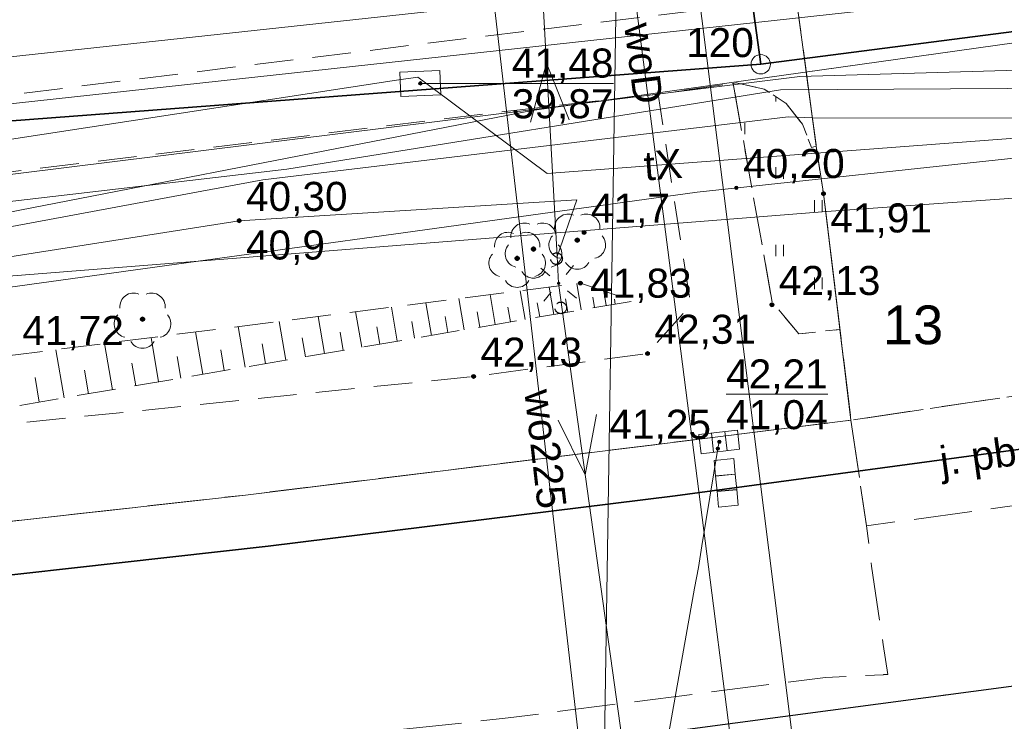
# Model space of a CAD drawing. Header units: millimetres. Extents: x 6503307 to 6504695, y 5886099 to 5887123.
# Tile 47 of 77: x 6504098 to 6504124, y 5886194 to 5886212. Entities that reach past the tile are written whole.
import ezdxf
from ezdxf.enums import TextEntityAlignment as Align

# ---------------------------------------------------------------- set-up
doc = ezdxf.new("R2010")
doc.units = ezdxf.units.MM
for name, pattern in [('EGBG08_01_1000', [24, 12, 0, 12, 0]), ('EGBU01', [2, 0.5, -0.5, 0.5, -0.5]), ('OTKC_A05', [1.5, 1, -0.5]), ('OTKJ_A05', [2, 1.5, -0.5]), ('OTKU_A05', [2, 1.5, -0.5]), ('OTRK_A05', [1.5, 1, -0.5]), ('OTZT_A05', [1.5, 1, -0.5])]:
    doc.linetypes.add(name, pattern=pattern)
for name, color, linetype, lineweight in [('Działki', 18, 'Continuous', 0), ('isa_V10520003E16E075_TUsr', 7, 'Continuous', 25), ('isa_V10520003E16E075_TUsr_19165818BF56C1D4', 5, 'OTKJ_A05', 25), ('Komunikacja (linie)', 18, 'Continuous', 0), ('Komunikacja (obszary)', 18, 'Continuous', 0), ('Pikiety', 18, 'Continuous', 0), ('Przewody elektroenergetyczne', 1, 'Continuous', 0), ('Przewody wodociągowe', 5, 'Continuous', 0), ('Punkty graniczne', 18, 'Continuous', 0), ('Punkty graniczne - numery', 7, 'Continuous', 0), ('Skarpy', 18, 'Continuous', 0), ('Urządzenia towarzyszące (linie)', 18, 'Continuous', 0), ('Zagospodarowanie terenu (obszary)', 18, 'Continuous', 0)]:
    doc.layers.add(name, color=color, linetype=linetype, lineweight=lineweight)
for name, color, linetype, lineweight, true_color in [('Przewody kanalizacyjne', 7, 'Continuous', 0, 0x803300), ('Przewody telekomunikacyjne', 7, 'Continuous', 0, 0xff9100), ('Punkty o określonej wysokości', 7, 'Continuous', 0, 0x803300), ('Symbole liniowe', 7, 'Continuous', 0, 0x0a0909), ('Urządzenia towarzyszące (obszary)', 7, 'Continuous', 0, 0xff9100), ('Urządzenia związane z siecią (linie)', 7, 'Continuous', 0, 0x803300), ('Urządzenia związane z siecią (punkty)', 7, 'Continuous', 0, 0x803300), ('Użytki gruntowe', 7, 'Continuous', 0, 0x008000), ('Zagospodarowanie terenu (punkty)', 7, 'Continuous', 0, 0x008000)]:
    doc.layers.add(name, color=color, linetype=linetype, lineweight=lineweight, true_color=true_color)
doc.styles.add('DOMYSLNA_CZCIONKA', font='arial.ttf')

# ---------------------------------------------------------------- blocks, each defined once
blk = doc.blocks.new('OTRN_P05')
at = {"layer": 'isa_V10520003E16E075_TUsr', "true_color": 0x0a0909}
h = blk.add_hatch(color=18, dxfattribs=at)
h.dxf.hatch_style = 1
h.paths.add_polyline_path([(0.09, 0, 1), (-0.09, 0, 1)])
at = {"layer": 'isa_V10520003E16E075_TUsr', "color": 18, "true_color": 0x0a0909}
blk.add_lwpolyline([(0.09, 0, 1), (-0.09, 0, 1)], format="xyb", close=True, dxfattribs=at)
at = {"layer": 'isa_V10520003E16E075_TUsr_19165818BF56C1D4', "color": 18, "true_color": 0x0a0909}
blk.add_circle((0, 0), 0.09, dxfattribs=at)
blk = doc.blocks.new('OTRS_P05')
at = {"layer": 'isa_V10520003E16E075_TUsr', "true_color": 0x0a0909}
h = blk.add_hatch(color=18, dxfattribs=at)
h.dxf.hatch_style = 1
h.paths.add_polyline_path([(0.09, 0, 1), (-0.09, 0, 1)])
at = {"layer": 'isa_V10520003E16E075_TUsr', "color": 18, "true_color": 0x0a0909}
blk.add_lwpolyline([(0.09, 0, 1), (-0.09, 0, 1)], format="xyb", close=True, dxfattribs=at)
at = {"layer": 'isa_V10520003E16E075_TUsr_19165818BF56C1D4', "color": 18, "true_color": 0x0a0909}
blk.add_circle((0, 0), 0.09, dxfattribs=at)
blk = doc.blocks.new('OTZL_P05')
at = {"layer": 'isa_V10520003E16E075_TUsr', "true_color": 0x008000}
h = blk.add_hatch(color=96, dxfattribs=at)
h.dxf.hatch_style = 1
h.paths.add_polyline_path([(0.1, 0, 1), (-0.1, 0, 1)])
h.paths.add_polyline_path([(0.01, 0, 1), (-0.01, 0, 1)], flags=16)
at = {"color": 96, "linetype": 'Continuous', "lineweight": 18, "true_color": 0x008000}
blk.add_circle((0, 0), 0.01, dxfattribs=at)
for centre, start, end in [((-0.47, 0.647), 66, 186), ((0.47, 0.647), 354, 114), ((-0.761, -0.247), 138, 258), ((0.761, -0.247), 282, 42), ((0, -0.8), 210, 330)]:
    blk.add_arc(centre, 0.7, start, end, dxfattribs=at)
at = {"layer": 'isa_V10520003E16E075_TUsr', "color": 96, "true_color": 0x008000}
for points in [[(0.1, 0, 1), (-0.1, 0, 1)], [(0.01, 0, 1), (-0.01, 0, 1)]]:
    blk.add_lwpolyline(points, format="xyb", close=True, dxfattribs=at)
at = {"layer": 'isa_V10520003E16E075_TUsr_19165818BF56C1D4', "color": 96, "true_color": 0x008000}
blk.add_circle((0, 0), 0.1, dxfattribs=at)
blk = doc.blocks.new('SUUS06')
at = {"color": 36, "lineweight": 18, "true_color": 0x803300}
for p, q in [((-0.68, 0.884), (0.68, 0.884)), ((-0.68, -0.816), (-0.68, 0.884)), ((0.68, 0.884), (0.68, -0.816)), ((0.68, -0.816), (-0.68, -0.816))]:
    blk.add_line(p, q, dxfattribs=at)
blk = doc.blocks.new('SUEO_MP05')
at = {"layer": 'isa_V10520003E16E075_TUsr', "linetype": 'EGBG08_01_1000', "lineweight": 18, "true_color": 0x000000}
h = blk.add_hatch(color=18, dxfattribs=at)
h.dxf.hatch_style = 1
h.paths.add_polyline_path([(0.09, 0, 1), (-0.09, 0, 1)])
at = {"layer": 'isa_V10520003E16E075_TUsr', "color": 18, "linetype": 'EGBG08_01_1000', "lineweight": 18, "true_color": 0x0a0909}
blk.add_lwpolyline([(0.09, 0, 1), (-0.09, 0, 1)], format="xyb", close=True, dxfattribs=at)
at = {"layer": 'isa_V10520003E16E075_TUsr_19165818BF56C1D4', "color": 18, "linetype": 'EGBG08_01_1000', "lineweight": 18, "true_color": 0x0a0909}
for p, q in [((-1.414, 1.416), (-0.708, 0.708)), ((0.706, 0.708), (1.413, 1.416)), ((-1.414, -1.414), (-0.706, -0.708)), ((1.413, -1.414), (0.705, -0.708))]:
    blk.add_line(p, q, dxfattribs=at)
blk.add_circle((0, 0), 0.09, dxfattribs=at)
blk = doc.blocks.new('SUPN_P05')
at = {"layer": 'isa_V10520003E16E075_TUsr_19165818BF56C1D4', "color": 18, "true_color": 0x0a0909}
blk.add_circle((0, 0), 0.5, dxfattribs=at)
blk = doc.blocks.new('SUKK_P05')
at = {"color": 36, "linetype": 'Continuous', "lineweight": 18, "true_color": 0x803300}
for p, q in [((-1, 0.5), (-1, -0.5)), ((1, 0.5), (-1, 0.5)), ((-0.35, 0.5), (-0.35, -0.5)), ((0.35, 0.5), (0.35, -0.5)), ((1, -0.5), (1, 0.5)), ((-1, -0.5), (1, -0.5))]:
    blk.add_line(p, q, dxfattribs=at)
blk = doc.blocks.new('SUPS01_05')
at = {"lineweight": 18, "true_color": 0x803300}
h = blk.add_hatch(color=36, dxfattribs=at)
h.dxf.hatch_style = 1
h.paths.add_polyline_path([(-0.09, 0, 1), (0.09, 0, 1)])
at = {"color": 18, "lineweight": 18, "true_color": 0x0a0909}
blk.add_circle((0, 0), 0.09, dxfattribs=at)
blk = doc.blocks.new('SUPS01_03')
at = {"lineweight": 18, "true_color": 0xff0000}
h = blk.add_hatch(color=1, dxfattribs=at)
h.dxf.hatch_style = 1
h.paths.add_polyline_path([(0.09, 0, 1), (-0.09, 0, 1)])
at = {"color": 18, "lineweight": 18, "true_color": 0x0a0909}
blk.add_circle((0, 0), 0.09, dxfattribs=at)
blk = doc.blocks.new('SUPS01_07')
at = {"lineweight": 18, "true_color": 0xff9100}
h = blk.add_hatch(color=30, dxfattribs=at)
h.dxf.hatch_style = 1
h.paths.add_polyline_path([(0.09, 0, 1), (-0.09, 0, 1)])
at = {"color": 18, "lineweight": 18, "true_color": 0x0a0909}
blk.add_circle((0, 0), 0.09, dxfattribs=at)
blk = doc.blocks.new('EGPG_PS05')
at = {"color": 18, "linetype": 'Continuous', "lineweight": 18, "true_color": 0x000000}
blk.add_circle((0, 0), 0.5, dxfattribs=at)

msp = doc.modelspace()

# ---------------------------------------------------------------- hatches: boundary and pattern name
at = {"layer": 'Zagospodarowanie terenu (obszary)'}
h = msp.add_hatch(dxfattribs=at)
h.set_pattern_fill('OTZT', color=0, scale=0.2, style=0, pattern_type=0)
h.set_pattern_definition([(90, (6504116.8418, 5886205.307), (-2, 1e-16), [0.3, -1.7]), (90, (6504117.0418, 5886205.307), (-2, 1e-16), [0.3, -1.7]), (90, (6504117.8418, 5886204.157), (-2, 1e-16), [0.3, -1.7]), (90, (6504118.0418, 5886204.157), (-2, 1e-16), [0.3, -1.7])])
h.paths.add_polyline_path([(6504116.74178, 5886210.62323), (6504117.75399, 5886204.96706), (6504118.43399, 5886204.15706), (6504119.4996, 5886204.27035), (6504119.07399, 5886207.77706), (6504118.88539, 5886209.00154), (6504118.76399, 5886208.96706), (6504118.53399, 5886209.56706), (6504118.11399, 5886210.10706), (6504117.54399, 5886210.47706), (6504116.82399, 5886210.63706)], flags=0)

# ---------------------------------------------------------------- linework, layer by layer
at = {"layer": 'Działki', "color": 0, "linetype": 'Continuous', "lineweight": 25, "flags": 128}
msp.add_lwpolyline([(6504103.31399, 5886328.10706), (6504104.79399, 5886310.15706), (6504105.38399, 5886304.29706), (6504105.51399, 5886303.03706), (6504106.73399, 5886292.16706), (6504108.70399, 5886274.44706), (6504116.09399, 5886220.95706), (6504117.45399, 5886211.11706), (6504125.85399, 5886212.20706), (6504124.60399, 5886221.90706), (6504122.28399, 5886238.81706), (6504120.88399, 5886249.30706), (6504120.02399, 5886255.71706), (6504118.23399, 5886269.47706), (6504117.44399, 5886275.37706), (6504115.12399, 5886293.28706), (6504114.48399, 5886299.31706), (6504113.97399, 5886304.06706), (6504113.28399, 5886310.97706), (6504111.74399, 5886328.63706)], dxfattribs=at)
for points in [[(6504058.38399, 5886215.16706), (6504058.77399, 5886206.67706), (6504117.45399, 5886211.11706), (6504116.09399, 5886220.95706), (6504108.70399, 5886274.44706), (6504106.73399, 5886292.16706), (6504105.51399, 5886303.03706), (6504105.38399, 5886304.29706), (6504102.90399, 5886304.31706), (6504108.71399, 5886220.35706), (6504058.38399, 5886215.16706)], [(6504247.08399, 5886228.94706), (6504125.85399, 5886212.20706), (6504117.45399, 5886211.11706), (6504058.77399, 5886206.67706), (6504017.71399, 5886203.66706), (6503987.94399, 5886205.41706), (6503988.00399, 5886190.43706), (6503994.83399, 5886190.15706), (6504039.97399, 5886189.48706), (6504059.51399, 5886190.36706), (6504105.72399, 5886192.63706), (6504227.12399, 5886208.77706), (6504247.35399, 5886211.68706), (6504247.08399, 5886228.94706)]]:
    msp.add_lwpolyline(points, close=True, dxfattribs=at)
at = {"layer": 'Komunikacja (linie)', "color": 0, "linetype": 'Continuous', "lineweight": 18, "flags": 128}
for points in [[(6504119.07399, 5886207.77706), (6504118.88539, 5886209.00154), (6504118.13744, 5886214.57431), (6504118.01399, 5886215.82706), (6504117.88399, 5886216.80706), (6504117.75399, 5886217.79706), (6504116.69399, 5886224.92706), (6504115.83399, 5886230.82706), (6504115.77399, 5886231.15706), (6504115.51399, 5886231.60706), (6504115.14399, 5886231.94706)], [(6504119.07399, 5886207.77706), (6504119.78399, 5886201.92706), (6504115.04899, 5886201.33506), (6504104.15899, 5886199.99506), (6504094.81899, 5886198.94606)]]:
    msp.add_lwpolyline(points, dxfattribs=at)
at = {"layer": 'Komunikacja (linie)', "color": 0, "linetype": 'Continuous', "lineweight": 35, "flags": 128}
msp.add_lwpolyline([(6503996.29587, 5886177.68921), (6504001.54399, 5886179.69706), (6504010.74597, 5886183.28137), (6504019.52234, 5886186.69753), (6504023.71039, 5886188.28284), (6504027.79473, 5886189.52346), (6504030.57119, 5886190.18017), (6504033.52399, 5886190.68706), (6504037.40399, 5886191.15706), (6504041.81662, 5886191.64075), (6504055.85899, 5886193.23106), (6504081.97199, 5886196.12606), (6504104.74399, 5886198.67706), (6504115.24899, 5886199.97606), (6504128.49799, 5886201.76606), (6504144.55199, 5886204.07506), (6504165.27499, 5886206.95306), (6504189.87699, 5886210.30206), (6504209.92199, 5886213.02706)], dxfattribs=at)
at = {"layer": 'Komunikacja (obszary)', "color": 0, "linetype": 'OTKJ_A05', "lineweight": 18, "flags": 128}
for points in [[(6504101.76399, 5886378.53706), (6504102.17399, 5886374.82706), (6504102.51399, 5886371.44706), (6504102.75399, 5886367.23706), (6504102.87399, 5886365.62706), (6504104.55399, 5886341.27706), (6504104.65399, 5886340.29706), (6504105.06399, 5886333.84706), (6504105.13399, 5886332.77706), (6504105.80399, 5886322.20706), (6504105.86399, 5886321.22706), (6504106.07399, 5886316.21706), (6504106.38399, 5886312.07706), (6504106.65399, 5886307.92706), (6504106.78399, 5886305.63706), (6504107.10399, 5886301.83706), (6504107.47399, 5886298.00706), (6504107.59399, 5886297.12706), (6504109.25399, 5886283.10706), (6504110.49399, 5886272.85706), (6504111.24399, 5886266.41706), (6504112.57399, 5886255.37706), (6504113.47399, 5886248.43706), (6504113.49399, 5886248.06706), (6504113.76399, 5886245.19706), (6504114.45399, 5886240.81706), (6504115.77399, 5886231.15706), (6504115.83399, 5886230.82706), (6504116.69399, 5886224.92706), (6504117.75399, 5886217.79706), (6504117.88399, 5886216.80706), (6504118.01399, 5886215.82706), (6504118.13744, 5886214.57431), (6504118.88539, 5886209.00154), (6504119.07399, 5886207.77706), (6504119.78399, 5886201.92706), (6504125.70399, 5886202.80706), (6504125.29399, 5886206.84706), (6504123.91399, 5886218.03706), (6504123.32399, 5886219.13706), (6504122.89399, 5886220.64706), (6504121.32399, 5886231.73706), (6504120.59399, 5886237.05706), (6504118.51399, 5886252.97706), (6504117.72399, 5886259.31706), (6504116.80399, 5886266.72706), (6504116.82399, 5886267.78706), (6504117.16399, 5886268.72706), (6504117.67399, 5886269.24706), (6504118.11399, 5886269.57706), (6504117.47399, 5886275.16706), (6504116.65399, 5886275.62706), (6504115.99399, 5886276.34706), (6504115.70399, 5886276.89706), (6504115.48399, 5886277.89706), (6504114.87399, 5886282.96706), (6504114.74399, 5886284.08706), (6504114.27399, 5886287.81706), (6504113.46399, 5886295.39706), (6504113.23399, 5886297.69706), (6504113.07399, 5886299.53706), (6504112.40399, 5886305.76706), (6504111.84399, 5886315.83706), (6504111.42399, 5886321.78706), (6504110.61399, 5886335.31706), (6504110.31399, 5886340.00706), (6504109.92399, 5886345.01706), (6504109.66399, 5886348.75706), (6504108.69399, 5886363.16706), (6504108.70399, 5886364.15706), (6504108.78399, 5886364.84706), (6504108.98399, 5886365.55706), (6504109.10399, 5886366.08706), (6504108.22399, 5886376.94706), (6504108.49399, 5886376.60706), (6504108.22399, 5886377.12706), (6504107.98399, 5886377.48706), (6504107.71399, 5886378.02706), (6504107.49399, 5886378.73706), (6504107.30399, 5886379.36706), (6504107.24399, 5886379.86706), (6504101.76399, 5886378.53706)], [(6504119.78399, 5886201.92706), (6504120.18399, 5886199.19706), (6504126.12399, 5886200.01706), (6504125.70399, 5886202.80706), (6504119.78399, 5886201.92706)]]:
    msp.add_lwpolyline(points, close=True, dxfattribs=at)
at = {"layer": 'Komunikacja (obszary)', "color": 0, "linetype": 'OTKC_A05', "lineweight": 18, "flags": 128}
for points in [[(6503986.06399, 5886198.82706), (6503983.21399, 5886199.59706), (6503977.64399, 5886201.32706), (6503977.43399, 5886199.28706), (6503980.49399, 5886198.29706), (6503982.45399, 5886197.76706), (6503984.81399, 5886197.00706), (6503985.82399, 5886196.83706), (6503986.99734, 5886196.62317), (6503990.31399, 5886196.31706), (6503993.72399, 5886196.45706), (6503996.75399, 5886196.74706), (6504011.47399, 5886198.36706), (6504033.93399, 5886200.85706), (6504037.87399, 5886201.38706), (6504040.85399, 5886201.96706), (6504046.07399, 5886203.35706), (6504050.54399, 5886204.30706), (6504053.95399, 5886204.82706), (6504058.47399, 5886205.08706), (6504066.51399, 5886205.18706), (6504070.11399, 5886205.25706), (6504076.30399, 5886205.74706), (6504085.57471, 5886206.83119), (6504087.56845, 5886207.07073), (6504097.82399, 5886208.30706), (6504110.68399, 5886209.87706), (6504114.80399, 5886210.34706), (6504116.74178, 5886210.62323), (6504116.82399, 5886210.63706), (6504117.54399, 5886210.47706), (6504118.11399, 5886210.10706), (6504118.53399, 5886209.56706), (6504118.76399, 5886208.96706), (6504118.88539, 5886209.00154), (6504118.13744, 5886214.57431), (6504118.00871, 5886214.5349), (6504117.89727, 5886214.03258), (6504117.61399, 5886213.44706), (6504117.14533, 5886212.97376), (6504116.53399, 5886212.60706), (6504116.48117, 5886212.59072), (6504114.43399, 5886212.33706), (6504110.21399, 5886211.82706), (6504097.58399, 5886210.26706), (6504087.34654, 5886209.11735), (6504085.34966, 5886208.8299), (6504076.03399, 5886207.76706), (6504069.80399, 5886207.26706), (6504066.64399, 5886207.17706), (6504058.56399, 5886207.07706), (6504053.86399, 5886206.79706), (6504050.35399, 5886206.31706), (6504045.58399, 5886205.34706), (6504040.22399, 5886203.90706), (6504037.62399, 5886203.38706), (6504034.48399, 5886202.94706), (6504011.17399, 5886200.35706), (6503996.08399, 5886198.70706), (6503993.53399, 5886198.45706), (6503990.14399, 5886198.33706), (6503989.11399, 5886198.40706), (6503986.06399, 5886198.82706)], [(6504119.78399, 5886201.92706), (6504119.4996, 5886204.27035), (6504118.43399, 5886204.15706), (6504117.75399, 5886204.96706), (6504116.74178, 5886210.62323), (6504114.80399, 5886210.34706), (6504115.64399, 5886204.89706), (6504114.53399, 5886203.64706), (6504110.04399, 5886203.05706), (6504097.24899, 5886201.74506), (6504097.17899, 5886202.15506), (6504094.84799, 5886201.89706), (6504089.08799, 5886201.25906), (6504089.12799, 5886200.85906), (6504088.29799, 5886200.77906), (6504086.17799, 5886200.60906), (6504086.18799, 5886200.30906), (6504056.01799, 5886196.94906), (6504056.20799, 5886194.86906), (6504056.29799, 5886194.61906), (6504094.84799, 5886198.95006), (6504104.15899, 5886199.99506), (6504115.04899, 5886201.33506), (6504119.78399, 5886201.92706)]]:
    msp.add_lwpolyline(points, close=True, dxfattribs=at)
at = {"layer": 'Komunikacja (obszary)', "color": 0, "linetype": 'OTKU_A05', "lineweight": 18, "flags": 128}
msp.add_lwpolyline([(6504056.29799, 5886194.61906), (6504056.95799, 5886188.24906), (6504094.81888, 5886192.50679), (6504110.93399, 5886194.23706), (6504119.12399, 5886195.28706), (6504120.62445, 5886195.3523), (6504120.6242, 5886195.35593), (6504120.73399, 5886195.35706), (6504120.61348, 5886196.13346), (6504120.31399, 5886198.15706), (6504120.18399, 5886199.19706), (6504119.78399, 5886201.92706), (6504115.04899, 5886201.33506), (6504104.15899, 5886199.99506), (6504094.84799, 5886198.95006), (6504056.29799, 5886194.61906)], close=True, dxfattribs=at)
at = {"layer": 'Przewody elektroenergetyczne', "color": 1, "linetype": 'Continuous', "lineweight": 18, "true_color": 0xff0000, "flags": 128}
for points in [[(6504165.66399, 5886271.17706), (6504165.59399, 5886273.49706), (6504164.40399, 5886274.34706), (6504160.72399, 5886274.01706), (6504156.63399, 5886273.65706), (6504152.12399, 5886273.24706), (6504151.33399, 5886270.49706), (6504118.43399, 5886267.36706), (6504117.66399, 5886266.73706), (6504123.25399, 5886225.09706), (6504123.55399, 5886222.87706), (6504125.03399, 5886211.81706), (6504111.55399, 5886209.92706), (6504094.83399, 5886206.66706), (6504089.27399, 5886205.58706), (6504063.25399, 5886203.14706), (6504037.77399, 5886200.91706), (6504027.14399, 5886200.43706), (6504020.49399, 5886200.87706), (6504002.42399, 5886200.74706), (6503977.65399, 5886201.06706)], [(6504106.88399, 5886273.89706), (6504110.31399, 5886240.10706), (6504112.20399, 5886206.15706)], [(6504094.81399, 5886207.86706), (6504118.46399, 5886210.79706), (6504143.05399, 5886211.51706), (6504165.70399, 5886214.63706), (6504169.76399, 5886215.05706), (6504174.00399, 5886215.49706), (6504179.27399, 5886216.04706), (6504204.38399, 5886220.24706), (6504219.03399, 5886222.02706), (6504227.54399, 5886222.87706), (6504235.53399, 5886223.29706), (6504245.88399, 5886224.82706), (6504247.96399, 5886225.09706), (6504259.94399, 5886226.65706), (6504281.49399, 5886229.47706), (6504295.66399, 5886231.65706), (6504314.10399, 5886233.93706), (6504330.40399, 5886236.00706)], [(6504261.23399, 5886225.57706), (6504259.94399, 5886225.44706), (6504256.40399, 5886225.09706), (6504247.91399, 5886224.25706), (6504239.41399, 5886222.87706), (6504224.62399, 5886220.67706), (6504199.81399, 5886217.33706), (6504195.66399, 5886216.01706), (6504189.22399, 5886215.82706), (6504167.99399, 5886213.38706), (6504115.81399, 5886207.81706), (6504094.83399, 5886204.91706), (6504085.40399, 5886203.61706), (6504051.21399, 5886199.57706), (6504048.01399, 5886199.19706), (6504035.32399, 5886197.69706), (6503980.04399, 5886200.45706), (6503917.49399, 5886208.19706), (6503861.25399, 5886218.29706), (6503859.94399, 5886218.58706), (6503847.04399, 5886221.38706), (6503840.32399, 5886222.87706), (6503839.81399, 5886221.11706), (6503838.88399, 5886215.17706)], [(6504112.20399, 5886206.15706), (6504112.70399, 5886207.61706), (6504103.99399, 5886207.07706), (6504094.83399, 5886205.63706), (6504092.62399, 5886205.28706), (6504089.96399, 5886204.49706), (6504086.23399, 5886204.31706), (6504083.58399, 5886203.70706), (6504073.33399, 5886203.16706), (6504063.38399, 5886203.32706), (6504059.17399, 5886203.08706), (6504056.81399, 5886202.75706), (6504048.48399, 5886203.55706), (6504037.56399, 5886201.93706), (6504027.18399, 5886201.70706), (6504007.33399, 5886202.11706), (6503999.49399, 5886202.64706), (6503992.27399, 5886203.28706), (6503984.31399, 5886203.03706), (6503978.24399, 5886203.32706), (6503918.28399, 5886212.48706), (6503886.07399, 5886218.49706), (6503885.24399, 5886220.00706), (6503885.55399, 5886222.87706)], [(6503977.75399, 5886201.42706), (6503993.69399, 5886201.22706), (6504020.13399, 5886201.20706), (6504027.22399, 5886200.89706), (6504037.80399, 5886201.24706), (6504068.42399, 5886204.11706), (6504094.83399, 5886207.19706), (6504105.22399, 5886208.40706), (6504117.96399, 5886210.45706), (6504135.51399, 5886210.55706), (6504143.19399, 5886210.62706), (6504165.75399, 5886214.08706), (6504169.82399, 5886214.50706), (6504174.05399, 5886214.94706), (6504179.20399, 5886215.47706), (6504195.52399, 5886217.76706), (6504204.43399, 5886219.08706)], [(6504204.63399, 5886218.28706), (6504197.53399, 5886217.35706), (6504179.35399, 5886215.07706), (6504174.11399, 5886214.38706), (6504169.97399, 5886213.83706), (6504165.86399, 5886213.29706), (6504143.41399, 5886209.71706), (6504118.78399, 5886209.73706), (6504118.16399, 5886209.75706), (6504104.60399, 5886208.13706), (6504094.83399, 5886206.31706), (6504089.27399, 5886205.27706), (6504061.85399, 5886202.13706), (6504059.05399, 5886201.81706), (6504053.17399, 5886201.14706), (6504030.02399, 5886202.05706), (6503978.46399, 5886204.27706)], [(6504112.20399, 5886206.15706), (6504112.23399, 5886205.46706), (6504116.40965, 5886175.52501), (6504119.17399, 5886176.03706), (6504149.58399, 5886180.25706), (6504185.83399, 5886185.16706), (6504219.98399, 5886189.75706)]]:
    msp.add_lwpolyline(points, dxfattribs=at)
at = {"layer": 'Przewody kanalizacyjne', "color": 36, "linetype": 'Continuous', "lineweight": 18, "true_color": 0x803300, "flags": 128}
for points in [[(6503824.94238, 5886223.45795), (6503860.09067, 5886214.39887), (6503861.48134, 5886214.0561), (6503921.90511, 5886204.82316), (6503978.34477, 5886199.96642), (6503985.08833, 5886205.74202), (6504036.47809, 5886204.59779), (6504094.75896, 5886210.94353), (6504128.09137, 5886214.5827), (6504194.07389, 5886223.47169), (6504210.59397, 5886225.6917), (6504226.47133, 5886227.83135), (6504259.85877, 5886232.62098), (6504323.31716, 5886241.72939), (6504409.38773, 5886253.27349), (6504494.56825, 5886264.11226), (6504560.55384, 5886272.5124), (6504582.054, 5886248.13205), (6504648.86012, 5886256.55124), (6504659.8513, 5886258.26986)], [(6503824.60469, 5886222.30593), (6503859.82895, 5886213.22712), (6503861.2436, 5886212.87844), (6503921.7613, 5886203.63116), (6503978.74345, 5886198.72774), (6503985.52003, 5886204.5321), (6504036.52956, 5886203.39624), (6504094.88911, 5886209.75061), (6504128.23866, 5886213.3916), (6504194.234, 5886222.28242), (6504210.75413, 5886224.50244), (6504226.66804, 5886226.64719), (6504260.02924, 5886231.43315), (6504323.4965, 5886240.54276), (6504409.53174, 5886252.08212), (6504494.71976, 5886262.92187), (6504560.07431, 5886271.24171), (6504581.57382, 5886246.86203), (6504649.02249, 5886255.36219), (6504660.03669, 5886257.08427)], [(6504113.32399, 5886180.47706), (6504114.04238, 5886187.71693), (6504114.09399, 5886188.23706), (6504114.17862, 5886188.75675), (6504115.74824, 5886197.58829), (6504115.84399, 5886198.12706), (6504115.9345, 5886198.67849), (6504116.34733, 5886201.19375), (6504116.38399, 5886201.36706)]]:
    msp.add_lwpolyline(points, dxfattribs=at)
at = {"layer": 'Przewody telekomunikacyjne', "color": 30, "linetype": 'Continuous', "lineweight": 18, "true_color": 0xff9100, "flags": 128}
for points in [[(6504114.60399, 5886222.36706), (6504114.73399, 5886221.86706), (6504119.66399, 5886182.65706), (6504119.69399, 5886182.10706), (6504119.78399, 5886181.55706), (6504124.24399, 5886155.57706), (6504124.08399, 5886155.04706), (6504123.71399, 5886154.95706), (6504118.29399, 5886156.98706), (6504111.03399, 5886157.80706), (6504110.65399, 5886157.64706)], [(6504203.82399, 5886222.32706), (6504194.51399, 5886220.73706), (6504170.58399, 5886217.83706), (6504156.60399, 5886216.45706), (6504150.81399, 5886215.19706), (6504130.36399, 5886208.61706), (6504126.02399, 5886207.80706), (6504119.15399, 5886207.31706), (6504088.46399, 5886204.88706), (6504079.12399, 5886203.94706), (6504062.78399, 5886205.67706), (6504059.12399, 5886205.47706), (6504038.70399, 5886202.83706), (6504035.56399, 5886202.45706), (6504026.71399, 5886203.23706), (6504021.07399, 5886204.01706), (6504020.52399, 5886204.07706), (6504019.97399, 5886204.16706), (6504006.50399, 5886204.76706), (6503993.56399, 5886204.70706), (6503979.44399, 5886203.73706)], [(6504204.20399, 5886218.65706), (6504199.76399, 5886220.10706), (6504177.89399, 5886216.70706), (6504143.69399, 5886212.53706), (6504141.41399, 5886208.72706), (6504131.70399, 5886207.47706), (6504131.14399, 5886207.40706), (6504130.60399, 5886207.57706), (6504130.50399, 5886207.52706), (6504125.15399, 5886209.29706), (6504111.94399, 5886208.29706), (6504109.03399, 5886210.46706), (6504108.60399, 5886210.78706), (6504108.05399, 5886210.70706), (6504086.43399, 5886207.39706), (6504054.00399, 5886204.36706), (6504053.45399, 5886204.31706), (6504052.90399, 5886204.26706), (6504037.59399, 5886202.89706), (6504017.76399, 5886202.89706), (6503987.74399, 5886205.19706)]]:
    msp.add_lwpolyline(points, dxfattribs=at)
at = {"layer": 'Przewody wodociągowe', "color": 5, "linetype": 'Continuous', "lineweight": 18, "true_color": 0x0000ff, "flags": 128}
for points in [[(6504113.00399, 5886166.49706), (6504113.00399, 5886166.59706), (6504113.77399, 5886216.22706)], [(6504113.77399, 5886216.22706), (6504115.05399, 5886206.32706)], [(6504110.09399, 5886213.64706), (6504110.46399, 5886213.65706), (6504112.82399, 5886193.16706)], [(6504115.05399, 5886206.32706), (6504119.89399, 5886168.61706), (6504120.12399, 5886164.50706), (6504120.42399, 5886159.27706), (6504121.04399, 5886148.02706), (6504121.02399, 5886126.03706), (6504119.22399, 5886098.72706)]]:
    msp.add_lwpolyline(points, dxfattribs=at)
at = {"layer": 'Punkty graniczne - numery'}
msp.add_point((6504117.45399, 5886211.11706), dxfattribs=at)
at = {"layer": 'Punkty o określonej wysokości', "color": 30, "linetype": 'Continuous', "lineweight": 0, "true_color": 0xff9100, "flags": 128}
for points in [[(6504108.67091, 5886210.62327), (6504111.03065, 5886210.62327), (6504113.65258, 5886210.62327)], [(6504111.03065, 5886210.62327), (6504113.65258, 5886210.62327)]]:
    msp.add_lwpolyline(points, dxfattribs=at)
at = {"layer": 'Punkty o określonej wysokości', "color": 36, "linetype": 'Continuous', "lineweight": 0, "true_color": 0x803300, "flags": 128}
msp.add_lwpolyline([(6504116.56077, 5886202.59527), (6504119.1827, 5886202.59527)], dxfattribs=at)
at = {"layer": 'Skarpy', "color": 0, "linetype": 'OTRK_A05', "lineweight": 18, "flags": 128}
msp.add_lwpolyline([(6504088.09099, 5886203.36806), (6504088.22799, 5886201.65706), (6504094.81899, 5886202.47606), (6504097.14899, 5886202.76506), (6504098.19899, 5886202.28506), (6504114.16899, 5886205.00506), (6504112.79899, 5886205.46506), (6504098.21899, 5886203.61506), (6504094.81899, 5886203.21706), (6504090.21799, 5886202.67906), (6504088.09099, 5886203.36806)], close=True, dxfattribs=at)
at = {"layer": 'Symbole liniowe', "color": 1, "linetype": 'Continuous', "lineweight": 18, "true_color": 0xff0000, "flags": 128}
for points in [[(6504111.51022, 5886209.62386), (6504111.92607, 5886211.14933), (6504112.50868, 5886209.67944)], [(6504112.22221, 5886201.93155), (6504112.9246, 5886200.51499), (6504113.21263, 5886202.06967)]]:
    msp.add_lwpolyline(points, dxfattribs=at)
at = {"layer": 'Symbole liniowe', "color": 0, "linetype": 'Continuous', "lineweight": 18, "flags": 128}
for points in [[(6504111.99402, 5886205.36292), (6504112.11456, 5886204.65515)], [(6504112.707, 5886205.45339), (6504112.82242, 5886204.77571)], [(6504110.47167, 5886205.16976), (6504110.60316, 5886204.39773)], [(6504111.24938, 5886205.26844), (6504111.37528, 5886204.52924)], [(6504113.11908, 5886205.10353), (6504113.16498, 5886204.83406)], [(6504113.40514, 5886205.26154), (6504113.46913, 5886204.88586)], [(6504107.92513, 5886204.84664), (6504108.07493, 5886203.96712)], [(6504108.81112, 5886204.95906), (6504108.95454, 5886204.11694)], [(6504109.65943, 5886205.06669), (6504109.79676, 5886204.26039)], [(6504110.92908, 5886204.84192), (6504110.99341, 5886204.4642)], [(6504111.68734, 5886204.95454), (6504111.74894, 5886204.59288)], [(6504112.41336, 5886205.06237), (6504112.47234, 5886204.71609)], [(6504113.67624, 5886205.05127), (6504113.69778, 5886204.92481)], [(6504106.03338, 5886204.6066), (6504106.19678, 5886203.64724)], [(6504106.9998, 5886204.72922), (6504107.15625, 5886203.81066)], [(6504109.31005, 5886204.60145), (6504109.38022, 5886204.18944)], [(6504110.13715, 5886204.7243), (6504110.20434, 5886204.3298)], [(6504103.96988, 5886204.34477), (6504104.14812, 5886203.29831)], [(6504105.02404, 5886204.47853), (6504105.1947, 5886203.47657)], [(6504107.54404, 5886204.33915), (6504107.62058, 5886203.88974)], [(6504108.44622, 5886204.47315), (6504108.51951, 5886204.04285)], [(6504102.86891, 5886204.20507), (6504103.05506, 5886203.11214)], [(6504106.60178, 5886204.19921), (6504106.68173, 5886203.72984)], [(6504100.51812, 5886203.90679), (6504100.72117, 5886202.71464)], [(6504101.71905, 5886204.05917), (6504101.91346, 5886202.91771)], [(6504104.58989, 5886203.90039), (6504104.67709, 5886203.38841)], [(6504105.61769, 5886204.05304), (6504105.70118, 5886203.56283)], [(6504099.26386, 5886203.74764), (6504099.47593, 5886202.50255)], [(6504102.39534, 5886203.57445), (6504102.49046, 5886203.01598)], [(6504103.51645, 5886203.74096), (6504103.60752, 5886203.20624)], [(6504101.22445, 5886203.40054), (6504101.32379, 5886202.81728)], [(6504100.00156, 5886203.21891), (6504100.10531, 5886202.60974)], [(6504098.72413, 5886203.02918), (6504098.83249, 5886202.39296)]]:
    msp.add_lwpolyline(points, dxfattribs=at)
at = {"layer": 'Urządzenia towarzyszące (linie)', "color": 18, "linetype": 'Continuous', "lineweight": 18, "true_color": 0x000000, "flags": 128}
msp.add_lwpolyline([(6504125.03399, 5886211.81706), (6504115.47399, 5886210.47706)], dxfattribs=at)
at = {"layer": 'Urządzenia towarzyszące (obszary)', "color": 30, "linetype": 'Continuous', "lineweight": 18, "true_color": 0xff9100, "flags": 128}
msp.add_lwpolyline([(6504108.14399, 5886210.91706), (6504108.16839, 5886210.28814), (6504109.19879, 5886210.33098), (6504109.17399, 5886210.95706), (6504108.14399, 5886210.91706)], close=True, dxfattribs=at)
at = {"layer": 'Użytki gruntowe', "color": 96, "linetype": 'EGBU01', "lineweight": 18, "true_color": 0x008000, "flags": 128}
for points in [[(6503319.15399, 5886345.34706), (6503306.58399, 5886332.61706), (6503323.46399, 5886328.01706), (6503325.11399, 5886327.55706), (6503335.62399, 5886324.70706), (6503364.64399, 5886316.80706), (6503443.34399, 5886295.38706), (6503542.31399, 5886268.32706), (6503570.07399, 5886261.22706), (6503573.27399, 5886260.18706), (6503577.14399, 5886259.16706), (6503580.40399, 5886258.30706), (6503604.51399, 5886251.95706), (6503628.64399, 5886245.61706), (6503644.41399, 5886241.46706), (6503658.86399, 5886237.66706), (6503662.81399, 5886236.62706), (6503674.64399, 5886233.43706), (6503686.73399, 5886230.19706), (6503726.45399, 5886219.52706), (6503740.08399, 5886215.85706), (6503756.55399, 5886211.39706), (6503760.50399, 5886210.17706), (6503778.92399, 5886205.27706), (6503815.90399, 5886196.43706), (6503821.75399, 5886195.03706), (6503824.69399, 5886194.40706), (6503828.60399, 5886193.56706), (6503844.79399, 5886190.09706), (6503849.34399, 5886189.12706), (6503884.29399, 5886183.13706), (6503924.95399, 5886178.39706), (6503943.44399, 5886176.73706), (6503964.46399, 5886174.85706), (6504004.22399, 5886173.21706), (6504027.16399, 5886173.49706), (6504042.29399, 5886173.38706), (6504059.45399, 5886173.38706), (6504077.84399, 5886174.88706), (6504102.00399, 5886176.86706), (6504121.05399, 5886178.54706), (6504124.74399, 5886178.85706), (6504153.16399, 5886182.75706), (6504161.86399, 5886183.90706), (6504198.96399, 5886188.97706), (6504215.97399, 5886191.39706), (6504228.98399, 5886193.13706), (6504231.96399, 5886193.66706), (6504247.17399, 5886195.75706), (6504252.73399, 5886196.38706), (6504252.33399, 5886212.32706), (6504251.96399, 5886229.62706), (6504251.88399, 5886239.72706), (6504246.96399, 5886238.85706), (6504239.22399, 5886237.80706), (6504234.19755, 5886237.12931), (6504218.38399, 5886234.99706), (6504214.72463, 5886261.80418), (6504211.90399, 5886282.46706), (6504232.80399, 5886285.33706), (6504242.39399, 5886286.65706), (6504245.80399, 5886284.14706), (6504246.14399, 5886281.10706), (6504250.75399, 5886282.11706), (6504250.61399, 5886287.96706), (6504250.47399, 5886293.96706), (6504248.23399, 5886293.65706), (6504245.71399, 5886293.30706), (6504233.46399, 5886291.62706), (6504209.42399, 5886288.31706), (6504190.10399, 5886285.65706), (6504170.62399, 5886282.96706), (6504149.65399, 5886280.07706), (6504133.16399, 5886277.80706), (6504117.44399, 5886275.37706), (6504115.12399, 5886293.28706), (6504114.48399, 5886299.31706), (6504114.17901, 5886302.1576), (6504113.97399, 5886304.06706), (6504113.28399, 5886310.97706), (6504112.0678, 5886324.92384), (6504111.74399, 5886328.63706), (6504110.53399, 5886345.57706), (6504109.32399, 5886362.51706), (6504140.22399, 5886364.70706), (6504163.05399, 5886366.31706), (6504170.99027, 5886366.87719), (6504197.22388, 5886368.72869), (6504241.12399, 5886371.82706), (6504244.71399, 5886372.07706), (6504248.69399, 5886372.38706), (6504248.49399, 5886380.92706), (6504248.43399, 5886381.63706), (6504248.75399, 5886388.97706), (6504244.74399, 5886388.69706), (6504224.64399, 5886387.27706), (6504222.85399, 5886413.12706), (6504220.78399, 5886443.05706), (6504220.58399, 5886445.94706), (6504217.76399, 5886486.68706), (6504209.76399, 5886486.46706), (6504210.86399, 5886470.50706), (6504211.05399, 5886467.74706), (6504213.77399, 5886428.49706), (6504207.83399, 5886420.03706), (6504197.10399, 5886419.23706), (6504169.84399, 5886417.21706), (6504151.89399, 5886415.87706), (6504129.47399, 5886414.21706), (6504105.82399, 5886412.45706), (6504102.96399, 5886453.74706), (6504100.86399, 5886483.46706), (6504093.36399, 5886483.05706), (6504089.87399, 5886482.86706), (6504092.09399, 5886453.13706), (6504094.43399, 5886453.27706), (6504095.61399, 5886453.33706), (6504096.13399, 5886446.34706), (6504094.93399, 5886446.25706), (6504098.48399, 5886396.39706), (6504099.90399, 5886396.49706), (6504101.26399, 5886378.55706), (6504099.76399, 5886378.45706), (6504100.33399, 5886370.47706), (6504100.41399, 5886369.37706), (6504102.84399, 5886334.83706), (6504103.31399, 5886328.10706), (6504104.79399, 5886310.15706), (6504105.38399, 5886304.29706), (6504102.90399, 5886304.31706), (6504108.71399, 5886220.35706), (6504058.38399, 5886215.16706), (6504058.21399, 5886219.79706), (6504027.23399, 5886215.45706), (6504001.87399, 5886215.36706), (6503987.91399, 5886215.62706), (6503987.36399, 5886216.13706), (6503980.16399, 5886214.61706), (6503974.94399, 5886214.88706), (6503971.70399, 5886216.62706), (6503970.68399, 5886216.63706), (6503922.63399, 5886216.78706), (6503902.47399, 5886220.31706), (6503821.59399, 5886234.42706), (6503799.71399, 5886240.31706), (6503799.20399, 5886238.60706), (6503795.54399, 5886239.70706), (6503796.03399, 5886241.31706), (6503790.14399, 5886242.89706), (6503753.26399, 5886252.84706), (6503758.16399, 5886321.59706), (6503765.94399, 5886430.85706), (6503768.89399, 5886472.24706), (6503771.09238, 5886515.22714), (6503771.65399, 5886526.20706), (6503773.13399, 5886555.26706), (6503773.32399, 5886558.96706), (6503773.70399, 5886566.55706), (6503773.75399, 5886567.58706), (6503767.56399, 5886566.16706), (6503767.02062, 5886539.51713), (6503766.90399, 5886533.79706), (6503763.28909, 5886472.06735), (6503758.79399, 5886395.30706), (6503755.89399, 5886395.22706), (6503747.85399, 5886253.68706), (6503745.66399, 5886254.33706), (6503607.07399, 5886295.48706), (6503567.93399, 5886305.70706), (6503552.04408, 5886309.8574), (6503554.46399, 5886363.37706), (6503549.29399, 5886363.71706), (6503547.00565, 5886311.17341), (6503405.56399, 5886348.11706), (6503405.73399, 5886351.45706), (6503408.35399, 5886404.43706), (6503402.72399, 5886404.89706), (6503400.20399, 5886352.93706), (6503400.04399, 5886349.54706), (6503324.83399, 5886369.19706), (6503328.59399, 5886441.65706), (6503329.78565, 5886464.63749), (6503332.07399, 5886508.76706), (6503334.42399, 5886554.06706), (6503335.59399, 5886576.60706), (6503336.33399, 5886590.31706), (6503329.10399, 5886589.49706), (6503328.12399, 5886554.51706), (6503325.84399, 5886504.58706), (6503325.64399, 5886499.73706), (6503325.63399, 5886499.45706), (6503324.92399, 5886481.33706), (6503323.28399, 5886438.36706), (6503320.59399, 5886384.92706), (6503320.21399, 5886374.30706), (6503320.08399, 5886370.44706), (6503319.81399, 5886362.93706), (6503324.44399, 5886361.77706), (6503347.68399, 5886355.63706), (6503399.66399, 5886341.80706), (6503405.17399, 5886340.34706), (6503515.77399, 5886311.06706), (6503546.62419, 5886302.87778), (6503551.59436, 5886301.55844), (6503565.76399, 5886297.79706), (6503691.03399, 5886264.53706), (6503747.71399, 5886249.24706), (6503752.90399, 5886247.85706), (6503757.37399, 5886246.63706), (6503805.20399, 5886233.59706), (6503900.41399, 5886217.36706), (6503930.35399, 5886212.20706), (6503960.91399, 5886207.05706), (6503987.94399, 5886205.41706), (6504017.71399, 5886203.66706), (6504058.77399, 5886206.67706), (6504117.45399, 5886211.11706), (6504125.85399, 5886212.20706), (6504247.08399, 5886228.94706), (6504247.35399, 5886211.68706), (6504227.12399, 5886208.77706), (6504105.72399, 5886192.63706), (6504059.51399, 5886190.36706), (6504039.97399, 5886189.48706), (6503994.83399, 5886190.15706), (6503988.00399, 5886190.43706), (6503930.96399, 5886192.71706), (6503926.69399, 5886192.86706), (6503900.71399, 5886196.54706), (6503889.04399, 5886199.24706), (6503840.33399, 5886207.68706), (6503756.50399, 5886228.37706), (6503748.62399, 5886230.46706), (6503687.88399, 5886246.50706), (6503584.60399, 5886274.33706), (6503561.12399, 5886280.48706), (6503323.53399, 5886344.17706), (6503319.15399, 5886345.34706)], [(6503987.94399, 5886205.41706), (6503960.91399, 5886207.05706), (6503930.35399, 5886212.20706), (6503900.41399, 5886217.36706), (6503805.20399, 5886233.59706), (6503757.37399, 5886246.63706), (6503752.90399, 5886247.85706), (6503747.71399, 5886249.24706), (6503691.03399, 5886264.53706), (6503565.76399, 5886297.79706), (6503551.59436, 5886301.55844), (6503546.62419, 5886302.87778), (6503515.77399, 5886311.06706), (6503405.17399, 5886340.34706), (6503399.66399, 5886341.80706), (6503347.68399, 5886355.63706), (6503324.44399, 5886361.77706), (6503319.81399, 5886362.93706), (6503319.15399, 5886345.34706), (6503323.53399, 5886344.17706), (6503561.12399, 5886280.48706), (6503584.60399, 5886274.33706), (6503687.88399, 5886246.50706), (6503748.62399, 5886230.46706), (6503756.50399, 5886228.37706), (6503840.33399, 5886207.68706), (6503889.04399, 5886199.24706), (6503900.71399, 5886196.54706), (6503926.69399, 5886192.86706), (6503930.96399, 5886192.71706), (6503988.00399, 5886190.43706), (6503994.83399, 5886190.15706), (6504039.97399, 5886189.48706), (6504059.51399, 5886190.36706), (6504105.72399, 5886192.63706), (6504227.12399, 5886208.77706), (6504247.35399, 5886211.68706), (6504247.08399, 5886228.94706), (6504125.85399, 5886212.20706), (6504117.45399, 5886211.11706), (6504058.77399, 5886206.67706), (6504017.71399, 5886203.66706), (6503987.94399, 5886205.41706)]]:
    msp.add_lwpolyline(points, close=True, dxfattribs=at)
at = {"layer": 'Zagospodarowanie terenu (obszary)', "color": 0, "linetype": 'OTZT_A05', "lineweight": 18, "flags": 128}
msp.add_lwpolyline([(6504116.74178, 5886210.62323), (6504117.75399, 5886204.96706), (6504118.43399, 5886204.15706), (6504119.4996, 5886204.27035), (6504119.07399, 5886207.77706), (6504118.88539, 5886209.00154), (6504118.76399, 5886208.96706), (6504118.53399, 5886209.56706), (6504118.11399, 5886210.10706), (6504117.54399, 5886210.47706), (6504116.82399, 5886210.63706), (6504116.74178, 5886210.62323)], close=True, dxfattribs=at)

# ---------------------------------------------------------------- block references
at = {"layer": 'Pikiety', "color": 18, "true_color": 0x000000, "xscale": 0.5, "yscale": 0.5, "zscale": 0.5}
for name, p in [('OTRS_P05', (6504119.07399, 5886207.77706)), ('OTRN_P05', (6504103.992, 5886207.07806)), ('OTRN_P05', (6504112.895, 5886206.77406)), ('OTRS_P05', (6504117.74399, 5886204.90706)), ('OTRS_P05', (6504114.53399, 5886203.64706))]:
    msp.add_blockref(name, p, dxfattribs=at)
at = {"layer": 'Pikiety', "color": 0, "xscale": 0.5, "yscale": 0.5, "zscale": 0.5}
for p in [(6504112.799, 5886205.46506), (6504110.04399, 5886203.05706)]:
    msp.add_blockref('OTRS_P05', p, dxfattribs=at)
at = {"layer": 'Punkty graniczne', "color": 18, "true_color": 0x000000, "xscale": 0.5, "yscale": 0.5, "zscale": 0.5}
msp.add_blockref('EGPG_PS05', (6504117.45399, 5886211.11706), dxfattribs=at)
at = {"layer": 'Punkty o określonej wysokości', "color": 30, "true_color": 0xff9100, "xscale": 0.5, "yscale": 0.5, "zscale": 0.5}
msp.add_blockref('SUPS01_07', (6504108.67091, 5886210.62327), dxfattribs=at)
at = {"layer": 'Punkty o określonej wysokości', "color": 1, "true_color": 0xff0000, "xscale": 0.5, "yscale": 0.5, "zscale": 0.5}
for p in [(6504116.82399, 5886207.92706), (6504103.99199, 5886207.07806)]:
    msp.add_blockref('SUPS01_03', p, dxfattribs=at)
at = {"layer": 'Punkty o określonej wysokości', "color": 36, "true_color": 0x803300, "xscale": 0.5, "yscale": 0.5, "zscale": 0.5}
for p in [(6504116.38399, 5886201.36706), (6504116.34733, 5886201.19375)]:
    msp.add_blockref('SUPS01_05', p, dxfattribs=at)
at = {"layer": 'Urządzenia związane z siecią (linie)', "color": 18, "true_color": 0x000000, "xscale": 0.2999999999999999, "yscale": 0.3, "zscale": 0.3, "rotation": 274.9502722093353}
for name, p in [('SUPN_P05', (6504112.18399, 5886206.09706)), ('SUEO_MP05', (6504112.23899, 5886205.46206))]:
    msp.add_blockref(name, p, dxfattribs=at)
at = {"layer": 'Urządzenia związane z siecią (linie)', "color": 0, "xscale": 0.3, "yscale": 0.3, "zscale": 0.3, "rotation": 94.95027220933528}
msp.add_blockref('SUPN_P05', (6504112.29399, 5886204.82706), dxfattribs=at)
at = {"layer": 'Urządzenia związane z siecią (linie)', "color": 36, "true_color": 0x803300, "xscale": 0.3, "yscale": 0.3, "zscale": 0.3, "rotation": 275.3767054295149}
for p in [(6504116.51399, 5886200.70706), (6504116.55148, 5886200.30882), (6504116.58896, 5886199.91058)]:
    msp.add_blockref('SUUS06', p, dxfattribs=at)
at = {"layer": 'Urządzenia związane z siecią (punkty)', "color": 36, "true_color": 0x803300, "xscale": 0.5, "yscale": 0.5, "zscale": 0.5, "rotation": 186.66}
msp.add_blockref('SUKK_P05', (6504116.38399, 5886201.36706), dxfattribs=at)
at = {"layer": 'Zagospodarowanie terenu (punkty)', "color": 96, "true_color": 0x008000, "xscale": 0.5, "yscale": 0.5, "zscale": 0.5}
for p in [(6504112.719, 5886206.57506), (6504111.589, 5886206.34506), (6504111.169, 5886206.10506), (6504101.499, 5886204.53506)]:
    msp.add_blockref('OTZL_P05', p, dxfattribs=at)

# ---------------------------------------------------------------- texts
at = {"layer": 'Działki', "color": 0, "style": 'DOMYSLNA_CZCIONKA'}
msp.add_text('13', height=1, dxfattribs=at).set_placement((6504121.38671, 5886204.3887), align=Align.MIDDLE_CENTER)
at = {"layer": 'Komunikacja (obszary)', "color": 0, "style": 'DOMYSLNA_CZCIONKA'}
msp.add_text('j. pb', height=0.75, rotation=8, dxfattribs=at).set_placement((6504123.06122, 5886201.00196), align=Align.MIDDLE_CENTER)
at = {"layer": 'Pikiety', "color": 0, "style": 'DOMYSLNA_CZCIONKA'}
for s, p in [('41,7', (6504114.09138, 5886207.40155)), ('41,91', (6504120.56174, 5886207.14957)), ('40,9', (6504105.18838, 5886206.45057)), ('41,83', (6504114.35996, 5886205.46506)), ('42,13', (6504119.23174, 5886205.53455)), ('41,72', (6504099.70674, 5886204.24255)), ('42,31', (6504116.02174, 5886204.27455)), ('42,43', (6504111.53174, 5886203.68455))]:
    msp.add_text(s, height=0.75, dxfattribs=at).set_placement(p, align=Align.MIDDLE_CENTER)
at = {"layer": 'Przewody telekomunikacyjne', "color": 30, "true_color": 0xff9100, "style": 'DOMYSLNA_CZCIONKA'}
msp.add_text('tX', height=0.75, rotation=4.329047, dxfattribs=at).set_placement((6504114.93237, 5886208.52328), align=Align.MIDDLE_CENTER)
at = {"layer": 'Przewody wodociągowe', "color": 5, "true_color": 0x0000ff, "style": 'DOMYSLNA_CZCIONKA'}
for s, rotation, p in [('woD', 277.36707, (6504114.43164, 5886211.1406)), ('wo225', 276.570269, (6504111.90069, 5886201.18342))]:
    msp.add_text(s, height=0.75, rotation=rotation, dxfattribs=at).set_placement(p, align=Align.MIDDLE_CENTER)
at = {"layer": 'Punkty graniczne - numery', "color": 96, "true_color": 0x008000, "style": 'DOMYSLNA_CZCIONKA'}
msp.add_text('120', height=0.75, dxfattribs=at).set_placement((6504116.40316, 5886211.67677), align=Align.MIDDLE_CENTER)
at = {"layer": 'Punkty o określonej wysokości', "color": 30, "true_color": 0xff9100, "style": 'DOMYSLNA_CZCIONKA'}
for s, p in [('41,48', (6504112.34161, 5886211.14899)), ('39,87', (6504112.34161, 5886210.09755))]:
    msp.add_text(s, height=0.75, dxfattribs=at).set_placement(p, align=Align.MIDDLE_CENTER)
at = {"layer": 'Punkty o określonej wysokości', "color": 1, "true_color": 0xff0000, "style": 'DOMYSLNA_CZCIONKA'}
for s, p in [('40,20', (6504118.31174, 5886208.55455)), ('40,30', (6504105.47974, 5886207.70555))]:
    msp.add_text(s, height=0.75, dxfattribs=at).set_placement(p, align=Align.MIDDLE_CENTER)
at = {"layer": 'Punkty o określonej wysokości', "color": 36, "true_color": 0x803300, "style": 'DOMYSLNA_CZCIONKA'}
for s, p in [('42,21', (6504117.87174, 5886203.12099)), ('41,04', (6504117.87174, 5886202.06955)), ('41,25', (6504114.85959, 5886201.82124))]:
    msp.add_text(s, height=0.75, dxfattribs=at).set_placement(p, align=Align.MIDDLE_CENTER)

doc.saveas('drawing.dxf')
